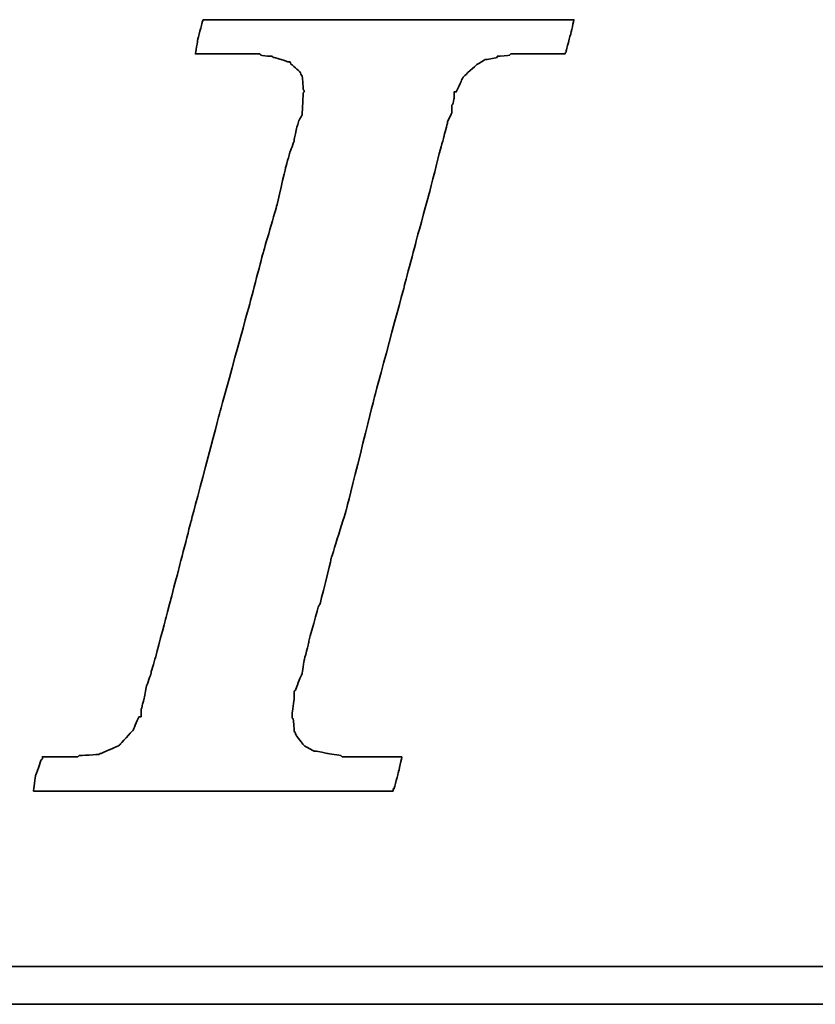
# Model space of a CAD drawing. Header units: millimetres. Extents: x 231 to 543, y 148 to 250.
# Tile 32 of 50: x 454.3 to 456.46, y 183.27 to 185.93. Entities that reach past the tile are written whole.
import ezdxf

# ---------------------------------------------------------------- set-up
doc = ezdxf.new("R2010")
doc.units = ezdxf.units.MM
doc.header["$LTSCALE"] = 0.1
doc.layers.add('DIM', color=4, linetype='CONTINUOUS')
doc.layers.add('layer 1', color=7, linetype='CONTINUOUS')

# ---------------------------------------------------------------- blocks, each defined once
blk = doc.blocks.new('TBI MOTION logo(完整正式版)')
at = {"layer": 'layer 1', "color": 22, "lineweight": 35}
for points, knots in [([(-40.59125, -7.94375), (-40.59125, -7.94375), (-40.97375, -7.94375), (-40.97375, -7.94375), (-40.97375, -7.94375), (-40.97375, -7.94375), (-41.38125, -7.94375), (-41.38125, -7.94375), (-41.38125, -7.94375), (-41.38125, -7.94375), (-41.54875, -7.94375), (-41.54875, -7.94375), (-41.54875, -7.94375), (-41.54875, -7.94375), (-41.59875, -7.94375), (-41.59875, -7.94375), (-41.59875, -7.94375), (-41.59875, -7.94375), (-41.88375, -7.94375), (-41.88375, -7.94375), (-41.88375, -7.94375), (-41.88375, -7.94375), (-41.90875, -7.91875), (-41.90875, -7.91875), (-41.90875, -7.91875), (-41.90875, -7.91875), (-42.19875, -7.87125), (-42.19875, -7.87125), (-42.19875, -7.87125), (-42.19875, -7.87125), (-42.43875, -7.82375), (-42.43875, -7.82375), (-42.43875, -7.82375), (-42.43875, -7.82375), (-42.45875, -7.82375), (-42.45875, -7.82375), (-42.45875, -7.82375), (-42.45875, -7.82375), (-42.48625, -7.82375), (-42.48625, -7.82375), (-42.48625, -7.82375), (-42.48625, -7.82375), (-42.67625, -7.72375), (-42.67625, -7.72375), (-42.67625, -7.72375), (-42.67625, -7.72375), (-42.70125, -7.70375), (-42.70125, -7.70375), (-42.70125, -7.70375), (-42.70125, -7.70375), (-42.72375, -7.67875), (-42.72375, -7.67875), (-42.72375, -7.67875), (-42.72375, -7.67875), (-42.86875, -7.48875), (-42.86875, -7.48875), (-42.86875, -7.48875), (-42.86875, -7.48875), (-42.89375, -7.43875), (-42.89375, -7.43875), (-42.89375, -7.43875), (-42.89375, -7.43875), (-42.91875, -7.38875), (-42.91875, -7.38875), (-42.91875, -7.38875), (-42.91875, -7.38875), (-42.93875, -7.12875), (-42.93875, -7.12875), (-42.93875, -7.12875), (-42.93875, -7.12875), (-42.96375, -7.10375), (-42.96375, -7.10375), (-42.96375, -7.10375), (-42.96375, -7.10375), (-42.96375, -7.05375), (-42.96375, -7.05375), (-42.96375, -7.05375), (-42.96375, -7.05375), (-42.96375, -7.00875), (-42.96375, -7.00875), (-42.96375, -7.00875), (-42.96375, -7.00875), (-42.91875, -6.69625), (-42.91875, -6.69625), (-42.91875, -6.69625), (-42.91875, -6.69625), (-42.91875, -6.62375), (-42.91875, -6.62375), (-42.91875, -6.62375), (-42.91875, -6.62375), (-42.91875, -6.59625), (-42.91875, -6.59625), (-42.91875, -6.59625), (-42.91875, -6.59625), (-42.91875, -6.57375), (-42.91875, -6.57375), (-42.91875, -6.57375), (-42.91875, -6.57375), (-42.91875, -6.52875), (-42.91875, -6.52875), (-42.91875, -6.52875), (-42.91875, -6.52875), (-42.89375, -6.50375), (-42.89375, -6.50375), (-42.89375, -6.50375), (-42.89375, -6.50375), (-42.84375, -6.38375), (-42.84375, -6.38375), (-42.84375, -6.38375), (-42.84375, -6.38375), (-42.84375, -6.35875), (-42.84375, -6.35875), (-42.84375, -6.35875), (-42.84375, -6.35875), (-42.74625, -6.14375), (-42.74625, -6.14375), (-42.74625, -6.14375), (-42.74625, -6.14375), (-42.70125, -5.85375), (-42.70125, -5.85375), (-42.70125, -5.85375), (-42.70125, -5.85375), (-42.60375, -5.47125), (-42.60375, -5.47125), (-42.60375, -5.47125), (-42.60375, -5.47125), (-42.60375, -5.44875), (-42.60375, -5.44875), (-42.60375, -5.44875), (-42.60375, -5.44875), (-42.38875, -4.67875), (-42.38875, -4.67875), (-42.38875, -4.67875), (-42.38875, -4.67875), (-42.36375, -4.65375), (-42.36375, -4.65375), (-42.36375, -4.65375), (-42.36375, -4.65375), (-42.12375, -3.69625), (-42.12375, -3.69625), (-42.12375, -3.69625), (-42.12375, -3.69625), (-42.12375, -3.67374), (-42.12375, -3.67374), (-42.12375, -3.67374), (-42.12375, -3.67374), (-41.78875, -2.59374), (-41.78875, -2.59374), (-41.78875, -2.59374), (-41.78875, -2.59374), (-41.18875, -0.19375), (-41.18875, -0.19375), (-41.18875, -0.19375), (-41.18875, -0.19375), (-40.54375, 2.20624), (-40.54375, 2.20624), (-40.54375, 2.20624), (-40.54375, 2.20624), (-40.25375, 3.30875), (-40.25375, 3.30875), (-40.25375, 3.30875), (-40.25375, 3.30875), (-39.98875, 4.27125), (-39.98875, 4.27125), (-39.98875, 4.27125), (-39.98875, 4.27125), (-39.77375, 5.13125), (-39.77375, 5.13125), (-39.77375, 5.13125), (-39.77375, 5.13125), (-39.67875, 5.47125), (-39.67875, 5.47125), (-39.67875, 5.47125), (-39.67875, 5.47125), (-39.60375, 5.75625), (-39.60375, 5.75625), (-39.60375, 5.75625), (-39.60375, 5.75625), (-39.60375, 5.78125), (-39.60375, 5.78125), (-39.60375, 5.78125), (-39.60375, 5.78125), (-39.50875, 5.97125), (-39.50875, 5.97125), (-39.50875, 5.97125), (-39.50875, 5.97125), (-39.50875, 6.13875), (-39.50875, 6.13875), (-39.50875, 6.13875), (-39.50875, 6.13875), (-39.48625, 6.16625), (-39.48625, 6.16625), (-39.48625, 6.16625), (-39.48625, 6.16625), (-39.46125, 6.28625), (-39.46125, 6.28625), (-39.46125, 6.28625), (-39.46125, 6.28625), (-39.46125, 6.42625), (-39.46125, 6.42625), (-39.46125, 6.42625), (-39.46125, 6.42625), (-39.41375, 6.42625), (-39.41375, 6.42625), (-39.41375, 6.42625), (-39.41375, 6.42625), (-39.29375, 6.69125), (-39.29375, 6.69125), (-39.29375, 6.69125), (-39.29375, 6.69125), (-39.26875, 6.74125), (-39.26875, 6.74125), (-39.26875, 6.74125), (-39.26875, 6.74125), (-39.24375, 6.76625), (-39.24375, 6.76625), (-39.24375, 6.76625), (-39.24375, 6.76625), (-38.98375, 7.00624), (-38.98375, 7.00624), (-38.98375, 7.00624), (-38.98375, 7.00624), (-38.95625, 7.02624), (-38.95625, 7.02624), (-38.95625, 7.02624), (-38.95625, 7.02624), (-38.78875, 7.12624), (-38.78875, 7.12624), (-38.78875, 7.12624), (-38.78875, 7.12624), (-38.76375, 7.12624), (-38.76375, 7.12624), (-38.76375, 7.12624), (-38.76375, 7.12624), (-38.74375, 7.12624), (-38.74375, 7.12624), (-38.74375, 7.12624), (-38.74375, 7.12624), (-38.52875, 7.17125), (-38.52875, 7.17125), (-38.52875, 7.17125), (-38.52875, 7.17125), (-38.52875, 7.19624), (-38.52875, 7.19624), (-38.52875, 7.19624), (-38.52875, 7.19624), (-38.50375, 7.19624), (-38.50375, 7.19624), (-38.50375, 7.19624), (-38.50375, 7.19624), (-38.26125, 7.21875), (-38.26125, 7.21875), (-38.26125, 7.21875), (-38.26125, 7.21875), (-38.23875, 7.24624), (-38.23875, 7.24624), (-38.23875, 7.24624), (-38.23875, 7.24624), (-38.21625, 7.24624), (-38.21625, 7.24624), (-38.21625, 7.24624), (-38.21625, 7.24624), (-38.18875, 7.24624), (-38.18875, 7.24624), (-38.18875, 7.24624), (-38.18875, 7.24624), (-37.90375, 7.24624), (-37.90375, 7.24624), (-37.90375, 7.24624), (-37.90375, 7.24624), (-37.85375, 7.24624), (-37.85375, 7.24624), (-37.85375, 7.24624), (-37.85375, 7.24624), (-37.75875, 7.24624), (-37.75875, 7.24624), (-37.75875, 7.24624), (-37.75875, 7.24624), (-37.42375, 7.24624), (-37.42375, 7.24624), (-37.42375, 7.24624), (-37.42375, 7.24624), (-37.08875, 7.24624), (-37.08875, 7.24624), (-37.08875, 7.24624), (-37.08875, 7.24624), (-37.06375, 7.24624), (-37.06375, 7.24624), (-37.06375, 7.24624), (-37.06375, 7.24624), (-37.06375, 7.26624), (-37.06375, 7.26624), (-37.06375, 7.26624), (-37.06375, 7.26624), (-37.03875, 7.29125), (-37.03875, 7.29125), (-37.03875, 7.29125), (-37.03875, 7.29125), (-37.03875, 7.31625), (-37.03875, 7.31625), (-37.03875, 7.31625), (-37.03875, 7.31625), (-36.94125, 7.67625), (-36.94125, 7.67625), (-36.94125, 7.67625), (-36.94125, 7.67625), (-36.86875, 7.98625), (-36.86875, 7.98625), (-36.86875, 7.98625), (-36.86875, 7.98625), (-36.98875, 7.98625), (-36.98875, 7.98625), (-36.98875, 7.98625), (-36.98875, 7.98625), (-37.42375, 7.98625), (-37.42375, 7.98625), (-37.42375, 7.98625), (-37.42375, 7.98625), (-37.94875, 7.98625), (-37.94875, 7.98625), (-37.94875, 7.98625), (-37.94875, 7.98625), (-38.57375, 7.98625), (-38.57375, 7.98625), (-38.57375, 7.98625), (-38.57375, 7.98625), (-39.29375, 7.98625), (-39.29375, 7.98625), (-39.29375, 7.98625), (-39.29375, 7.98625), (-40.82875, 7.98625), (-40.82875, 7.98625), (-40.82875, 7.98625), (-40.82875, 7.98625), (-42.36375, 7.98625), (-42.36375, 7.98625), (-42.36375, 7.98625), (-42.36375, 7.98625), (-43.08375, 7.98625), (-43.08375, 7.98625), (-43.08375, 7.98625), (-43.08375, 7.98625), (-43.70875, 7.98625), (-43.70875, 7.98625), (-43.70875, 7.98625), (-43.70875, 7.98625), (-44.23375, 7.98625), (-44.23375, 7.98625), (-44.23375, 7.98625), (-44.23375, 7.98625), (-44.66875, 7.98625), (-44.66875, 7.98625), (-44.66875, 7.98625), (-44.66875, 7.98625), (-44.88375, 7.98625), (-44.88375, 7.98625), (-44.88375, 7.98625), (-44.88375, 7.98625), (-44.90875, 7.94125), (-44.90875, 7.94125), (-44.90875, 7.94125), (-44.90875, 7.94125), (-44.90875, 7.91625), (-44.90875, 7.91625), (-44.90875, 7.91625), (-44.90875, 7.91625), (-45.00375, 7.55625), (-45.00375, 7.55625), (-45.00375, 7.55625), (-45.00375, 7.55625), (-45.05375, 7.24624), (-45.05375, 7.24624), (-45.05375, 7.24624), (-45.05375, 7.24624), (-44.61875, 7.24624), (-44.61875, 7.24624), (-44.61875, 7.24624), (-44.61875, 7.24624), (-44.11375, 7.24624), (-44.11375, 7.24624), (-44.11375, 7.24624), (-44.11375, 7.24624), (-43.99375, 7.24624), (-43.99375, 7.24624), (-43.99375, 7.24624), (-43.99375, 7.24624), (-43.94625, 7.24624), (-43.94625, 7.24624), (-43.94625, 7.24624), (-43.94625, 7.24624), (-43.92374, 7.24624), (-43.92374, 7.24624), (-43.92374, 7.24624), (-43.92374, 7.24624), (-43.65875, 7.24624), (-43.65875, 7.24624), (-43.65875, 7.24624), (-43.65875, 7.24624), (-43.63875, 7.21875), (-43.63875, 7.21875), (-43.63875, 7.21875), (-43.63875, 7.21875), (-43.46875, 7.19624), (-43.46875, 7.19624), (-43.46875, 7.19624), (-43.46875, 7.19624), (-43.39875, 7.19624), (-43.39875, 7.19624), (-43.39875, 7.19624), (-43.39875, 7.19624), (-43.37125, 7.17125), (-43.37125, 7.17125), (-43.37125, 7.17125), (-43.37125, 7.17125), (-43.34875, 7.17125), (-43.34875, 7.17125), (-43.34875, 7.17125), (-43.34875, 7.17125), (-43.20375, 7.12624), (-43.20375, 7.12624), (-43.20375, 7.12624), (-43.20375, 7.12624), (-43.05875, 7.07624), (-43.05875, 7.07624), (-43.05875, 7.07624), (-43.05875, 7.07624), (-43.01375, 7.07624), (-43.01375, 7.07624), (-43.01375, 7.07624), (-43.01375, 7.07624), (-42.98875, 7.02624), (-42.98875, 7.02624), (-42.98875, 7.02624), (-42.98875, 7.02624), (-42.79875, 6.86125), (-42.79875, 6.86125), (-42.79875, 6.86125), (-42.79875, 6.86125), (-42.77375, 6.81125), (-42.77375, 6.81125), (-42.77375, 6.81125), (-42.77375, 6.81125), (-42.74625, 6.76625), (-42.74625, 6.76625), (-42.74625, 6.76625), (-42.74625, 6.76625), (-42.72375, 6.47625), (-42.72375, 6.47625), (-42.72375, 6.47625), (-42.72375, 6.47625), (-42.70125, 6.45124), (-42.70125, 6.45124), (-42.70125, 6.45124), (-42.70125, 6.45124), (-42.70125, 6.42625), (-42.70125, 6.42625), (-42.70125, 6.42625), (-42.70125, 6.42625), (-42.72375, 6.40625), (-42.72375, 6.40625), (-42.72375, 6.40625), (-42.72375, 6.40625), (-42.74625, 5.97125), (-42.74625, 5.97125), (-42.74625, 5.97125), (-42.74625, 5.97125), (-42.74625, 5.94625), (-42.74625, 5.94625), (-42.74625, 5.94625), (-42.74625, 5.94625), (-42.74625, 5.92625), (-42.74625, 5.92625), (-42.74625, 5.92625), (-42.74625, 5.92625), (-42.77375, 5.87625), (-42.77375, 5.87625), (-42.77375, 5.87625), (-42.77375, 5.87625), (-42.81875, 5.80625), (-42.81875, 5.80625), (-42.81875, 5.80625), (-42.81875, 5.80625), (-42.86875, 5.63625), (-42.86875, 5.63625), (-42.86875, 5.63625), (-42.86875, 5.63625), (-42.91875, 5.39625), (-42.91875, 5.39625), (-42.91875, 5.39625), (-42.91875, 5.39625), (-42.91875, 5.37124), (-42.91875, 5.37124), (-42.91875, 5.37124), (-42.91875, 5.37124), (-43.01375, 5.10874), (-43.01375, 5.10874), (-43.01375, 5.10874), (-43.01375, 5.10874), (-43.10875, 4.77124), (-43.10875, 4.77124), (-43.10875, 4.77124), (-43.10875, 4.77124), (-43.29875, 3.95625), (-43.29875, 3.95625), (-43.29875, 3.95625), (-43.29875, 3.95625), (-43.58875, 2.95125), (-43.58875, 2.95125), (-43.58875, 2.95125), (-43.58875, 2.95125), (-43.87375, 1.87125), (-43.87375, 1.87125), (-43.87375, 1.87125), (-43.87375, 1.87125), (-44.52625, -0.50374), (-44.52625, -0.50374), (-44.52625, -0.50374), (-44.52625, -0.50374), (-45.14875, -2.85375), (-45.14875, -2.85375), (-45.14875, -2.85375), (-45.14875, -2.85375), (-45.43375, -3.95875), (-45.43375, -3.95875), (-45.43375, -3.95875), (-45.43375, -3.95875), (-45.69875, -4.96875), (-45.69875, -4.96875), (-45.69875, -4.96875), (-45.69875, -4.96875), (-45.91375, -5.78375), (-45.91375, -5.78375), (-45.91375, -5.78375), (-45.91375, -5.78375), (-46.01375, -6.11875), (-46.01375, -6.11875), (-46.01375, -6.11875), (-46.01375, -6.11875), (-46.01375, -6.14375), (-46.01375, -6.14375), (-46.01375, -6.14375), (-46.01375, -6.14375), (-46.10875, -6.40875), (-46.10875, -6.40875), (-46.10875, -6.40875), (-46.10875, -6.40875), (-46.15375, -6.64875), (-46.15375, -6.64875), (-46.15375, -6.64875), (-46.15375, -6.64875), (-46.20375, -6.83875), (-46.20375, -6.83875), (-46.20375, -6.83875), (-46.20375, -6.83875), (-46.22875, -6.93375), (-46.22875, -6.93375), (-46.22875, -6.93375), (-46.22875, -6.93375), (-46.22875, -7.07875), (-46.22875, -7.07875), (-46.22875, -7.07875), (-46.22875, -7.07875), (-46.27375, -7.07875), (-46.27375, -7.07875), (-46.27375, -7.07875), (-46.27375, -7.07875), (-46.39375, -7.34375), (-46.39375, -7.34375), (-46.39375, -7.34375), (-46.39375, -7.34375), (-46.39375, -7.36875), (-46.39375, -7.36875), (-46.39375, -7.36875), (-46.39375, -7.36875), (-46.42125, -7.38875), (-46.42125, -7.38875), (-46.42125, -7.38875), (-46.42125, -7.38875), (-46.68375, -7.67875), (-46.68375, -7.67875), (-46.68375, -7.67875), (-46.68375, -7.67875), (-46.70875, -7.70375), (-46.70875, -7.70375), (-46.70875, -7.70375), (-46.70875, -7.70375), (-46.75375, -7.72375), (-46.75375, -7.72375), (-46.75375, -7.72375), (-46.75375, -7.72375), (-47.08875, -7.87125), (-47.08875, -7.87125), (-47.08875, -7.87125), (-47.08875, -7.87125), (-47.11625, -7.87125), (-47.11625, -7.87125), (-47.11625, -7.87125), (-47.11625, -7.87125), (-47.13875, -7.89375), (-47.13875, -7.89375), (-47.13875, -7.89375), (-47.13875, -7.89375), (-47.56875, -7.91875), (-47.56875, -7.91875), (-47.56875, -7.91875), (-47.56875, -7.91875), (-47.59625, -7.94375), (-47.59625, -7.94375), (-47.59625, -7.94375), (-47.59625, -7.94375), (-47.64375, -7.94375), (-47.64375, -7.94375), (-47.64375, -7.94375), (-47.64375, -7.94375), (-47.73625, -7.94375), (-47.73625, -7.94375), (-47.73625, -7.94375), (-47.73625, -7.94375), (-48.07375, -7.94375), (-48.07375, -7.94375), (-48.07375, -7.94375), (-48.07375, -7.94375), (-48.36125, -7.94375), (-48.36125, -7.94375), (-48.36125, -7.94375), (-48.36125, -7.94375), (-48.36125, -7.96625), (-48.36125, -7.96625), (-48.36125, -7.96625), (-48.36125, -7.96625), (-48.36125, -7.99125), (-48.36125, -7.99125), (-48.36125, -7.99125), (-48.36125, -7.99125), (-48.38875, -8.01375), (-48.38875, -8.01375), (-48.38875, -8.01375), (-48.38875, -8.01375), (-48.50875, -8.34875), (-48.50875, -8.34875), (-48.50875, -8.34875), (-48.50875, -8.34875), (-48.55375, -8.68625), (-48.55375, -8.68625), (-48.55375, -8.68625), (-48.55375, -8.68625), (-48.45875, -8.68625), (-48.45875, -8.68625), (-48.45875, -8.68625), (-48.45875, -8.68625), (-48.07375, -8.68625), (-48.07375, -8.68625), (-48.07375, -8.68625), (-48.07375, -8.68625), (-47.52375, -8.68625), (-47.52375, -8.68625), (-47.52375, -8.68625), (-47.52375, -8.68625), (-46.92375, -8.68625), (-46.92375, -8.68625), (-46.92375, -8.68625), (-46.92375, -8.68625), (-46.25375, -8.68625), (-46.25375, -8.68625), (-46.25375, -8.68625), (-46.25375, -8.68625), (-46.20375, -8.68625), (-46.20375, -8.68625), (-46.20375, -8.68625), (-46.20375, -8.68625), (-44.71375, -8.68625), (-44.71375, -8.68625), (-44.71375, -8.68625), (-44.71375, -8.68625), (-43.22875, -8.68625), (-43.22875, -8.68625), (-43.22875, -8.68625), (-43.22875, -8.68625), (-42.55875, -8.68625), (-42.55875, -8.68625), (-42.55875, -8.68625), (-42.55875, -8.68625), (-42.50875, -8.68625), (-42.50875, -8.68625), (-42.50875, -8.68625), (-42.50875, -8.68625), (-41.93375, -8.68625), (-41.93375, -8.68625), (-41.93375, -8.68625), (-41.93375, -8.68625), (-41.38125, -8.68625), (-41.38125, -8.68625), (-41.38125, -8.68625), (-41.38125, -8.68625), (-40.97375, -8.68625), (-40.97375, -8.68625), (-40.97375, -8.68625), (-40.97375, -8.68625), (-40.78125, -8.68625), (-40.78125, -8.68625), (-40.78125, -8.68625), (-40.78125, -8.68625), (-40.78125, -8.63875), (-40.78125, -8.63875), (-40.78125, -8.63875), (-40.78125, -8.63875), (-40.75875, -8.63875), (-40.75875, -8.63875), (-40.75875, -8.63875), (-40.75875, -8.63875), (-40.66375, -8.27875), (-40.66375, -8.27875), (-40.66375, -8.27875), (-40.66375, -8.27875), (-40.59125, -7.94375), (-40.59125, -7.94375)], [0, 0, 0, 0, 0.00558659, 0.00558659, 0.00558659, 0.0055866, 0.01117318, 0.01117318, 0.01117318, 0.01117319, 0.01675978, 0.01675978, 0.01675978, 0.01675979, 0.02234637, 0.02234637, 0.02234637, 0.02234638, 0.02793296, 0.02793296, 0.02793296, 0.02793297, 0.03351955, 0.03351955, 0.03351955, 0.03351956, 0.03910615, 0.03910615, 0.03910615, 0.03910616, 0.04469274, 0.04469274, 0.04469274, 0.04469275, 0.05027933, 0.05027933, 0.05027933, 0.05027934, 0.05586592, 0.05586592, 0.05586592, 0.05586593, 0.06145251, 0.06145251, 0.06145251, 0.06145252, 0.06703911, 0.06703911, 0.06703911, 0.06703912, 0.0726257, 0.0726257, 0.0726257, 0.07262571, 0.07821229, 0.07821229, 0.07821229, 0.0782123, 0.08379888, 0.08379888, 0.08379888, 0.08379889, 0.08938547, 0.08938547, 0.08938547, 0.08938548, 0.09497207, 0.09497207, 0.09497207, 0.09497208, 0.10055866, 0.10055866, 0.10055866, 0.10055867, 0.10614525, 0.10614525, 0.10614525, 0.10614526, 0.11173184, 0.11173184, 0.11173184, 0.11173185, 0.11731844, 0.11731844, 0.11731844, 0.11731845, 0.12290503, 0.12290503, 0.12290503, 0.12290504, 0.12849162, 0.12849162, 0.12849162, 0.12849163, 0.13407821, 0.13407821, 0.13407821, 0.13407822, 0.1396648, 0.1396648, 0.1396648, 0.13966481, 0.1452514, 0.1452514, 0.1452514, 0.14525141, 0.15083799, 0.15083799, 0.15083799, 0.150838, 0.15642458, 0.15642458, 0.15642458, 0.15642459, 0.16201117, 0.16201117, 0.16201117, 0.16201118, 0.16759777, 0.16759777, 0.16759777, 0.16759778, 0.17318436, 0.17318436, 0.17318436, 0.17318437, 0.17877095, 0.17877095, 0.17877095, 0.17877096, 0.18435754, 0.18435754, 0.18435754, 0.18435755, 0.18994413, 0.18994413, 0.18994413, 0.18994414, 0.19553073, 0.19553073, 0.19553073, 0.19553074, 0.20111732, 0.20111732, 0.20111732, 0.20111733, 0.20670391, 0.20670391, 0.20670391, 0.20670392, 0.2122905, 0.2122905, 0.2122905, 0.21229051, 0.21787709, 0.21787709, 0.21787709, 0.2178771, 0.22346369, 0.22346369, 0.22346369, 0.2234637, 0.22905028, 0.22905028, 0.22905028, 0.22905029, 0.23463687, 0.23463687, 0.23463687, 0.23463688, 0.24022346, 0.24022346, 0.24022346, 0.24022347, 0.24581006, 0.24581006, 0.24581006, 0.24581007, 0.25139665, 0.25139665, 0.25139665, 0.25139666, 0.25698324, 0.25698324, 0.25698324, 0.25698325, 0.26256983, 0.26256983, 0.26256983, 0.26256984, 0.26815642, 0.26815642, 0.26815642, 0.26815643, 0.27374302, 0.27374302, 0.27374302, 0.27374303, 0.27932961, 0.27932961, 0.27932961, 0.27932962, 0.2849162, 0.2849162, 0.2849162, 0.28491621, 0.29050279, 0.29050279, 0.29050279, 0.2905028, 0.29608939, 0.29608939, 0.29608939, 0.2960894, 0.30167598, 0.30167598, 0.30167598, 0.30167599, 0.30726257, 0.30726257, 0.30726257, 0.30726258, 0.31284916, 0.31284916, 0.31284916, 0.31284917, 0.31843575, 0.31843575, 0.31843575, 0.31843576, 0.32402235, 0.32402235, 0.32402235, 0.32402236, 0.32960894, 0.32960894, 0.32960894, 0.32960895, 0.33519553, 0.33519553, 0.33519553, 0.33519554, 0.34078212, 0.34078212, 0.34078212, 0.34078213, 0.34636872, 0.34636872, 0.34636872, 0.34636873, 0.35195531, 0.35195531, 0.35195531, 0.35195532, 0.3575419, 0.3575419, 0.3575419, 0.35754191, 0.36312849, 0.36312849, 0.36312849, 0.3631285, 0.36871508, 0.36871508, 0.36871508, 0.36871509, 0.37430168, 0.37430168, 0.37430168, 0.37430169, 0.37988827, 0.37988827, 0.37988827, 0.37988828, 0.38547486, 0.38547486, 0.38547486, 0.38547487, 0.39106145, 0.39106145, 0.39106145, 0.39106146, 0.39664804, 0.39664804, 0.39664804, 0.39664805, 0.40223464, 0.40223464, 0.40223464, 0.40223465, 0.40782123, 0.40782123, 0.40782123, 0.40782124, 0.41340782, 0.41340782, 0.41340782, 0.41340783, 0.41899441, 0.41899441, 0.41899441, 0.41899442, 0.42458101, 0.42458101, 0.42458101, 0.42458102, 0.4301676, 0.4301676, 0.4301676, 0.43016761, 0.43575419, 0.43575419, 0.43575419, 0.4357542, 0.44134078, 0.44134078, 0.44134078, 0.44134079, 0.44692737, 0.44692737, 0.44692737, 0.44692738, 0.45251397, 0.45251397, 0.45251397, 0.45251398, 0.45810056, 0.45810056, 0.45810056, 0.45810057, 0.46368715, 0.46368715, 0.46368715, 0.46368716, 0.46927374, 0.46927374, 0.46927374, 0.46927375, 0.47486034, 0.47486034, 0.47486034, 0.47486035, 0.48044693, 0.48044693, 0.48044693, 0.48044694, 0.48603352, 0.48603352, 0.48603352, 0.48603353, 0.49162011, 0.49162011, 0.49162011, 0.49162012, 0.4972067, 0.4972067, 0.4972067, 0.49720671, 0.5027933, 0.5027933, 0.5027933, 0.50279331, 0.50837989, 0.50837989, 0.50837989, 0.5083799, 0.51396648, 0.51396648, 0.51396648, 0.51396649, 0.51955307, 0.51955307, 0.51955307, 0.51955308, 0.52513966, 0.52513966, 0.52513966, 0.52513967, 0.53072626, 0.53072626, 0.53072626, 0.53072627, 0.53631285, 0.53631285, 0.53631285, 0.53631286, 0.54189944, 0.54189944, 0.54189944, 0.54189945, 0.54748603, 0.54748603, 0.54748603, 0.54748604, 0.55307263, 0.55307263, 0.55307263, 0.55307264, 0.55865922, 0.55865922, 0.55865922, 0.55865923, 0.56424581, 0.56424581, 0.56424581, 0.56424582, 0.5698324, 0.5698324, 0.5698324, 0.56983241, 0.57541899, 0.57541899, 0.57541899, 0.575419, 0.58100559, 0.58100559, 0.58100559, 0.5810056, 0.58659218, 0.58659218, 0.58659218, 0.58659219, 0.59217877, 0.59217877, 0.59217877, 0.59217878, 0.59776536, 0.59776536, 0.59776536, 0.59776537, 0.60335196, 0.60335196, 0.60335196, 0.60335197, 0.60893855, 0.60893855, 0.60893855, 0.60893856, 0.61452514, 0.61452514, 0.61452514, 0.61452515, 0.62011173, 0.62011173, 0.62011173, 0.62011174, 0.62569832, 0.62569832, 0.62569832, 0.62569833, 0.63128492, 0.63128492, 0.63128492, 0.63128493, 0.63687151, 0.63687151, 0.63687151, 0.63687152, 0.6424581, 0.6424581, 0.6424581, 0.64245811, 0.64804469, 0.64804469, 0.64804469, 0.6480447, 0.65363128, 0.65363128, 0.65363128, 0.65363129, 0.65921788, 0.65921788, 0.65921788, 0.65921789, 0.66480447, 0.66480447, 0.66480447, 0.66480448, 0.67039106, 0.67039106, 0.67039106, 0.67039107, 0.67597765, 0.67597765, 0.67597765, 0.67597766, 0.68156425, 0.68156425, 0.68156425, 0.68156426, 0.68715084, 0.68715084, 0.68715084, 0.68715085, 0.69273743, 0.69273743, 0.69273743, 0.69273744, 0.69832402, 0.69832402, 0.69832402, 0.69832403, 0.70391061, 0.70391061, 0.70391061, 0.70391062, 0.70949721, 0.70949721, 0.70949721, 0.70949722, 0.7150838, 0.7150838, 0.7150838, 0.71508381, 0.72067039, 0.72067039, 0.72067039, 0.7206704, 0.72625698, 0.72625698, 0.72625698, 0.72625699, 0.73184358, 0.73184358, 0.73184358, 0.73184359, 0.73743017, 0.73743017, 0.73743017, 0.73743018, 0.74301676, 0.74301676, 0.74301676, 0.74301677, 0.74860335, 0.74860335, 0.74860335, 0.74860336, 0.75418994, 0.75418994, 0.75418994, 0.75418995, 0.75977654, 0.75977654, 0.75977654, 0.75977655, 0.76536313, 0.76536313, 0.76536313, 0.76536314, 0.77094972, 0.77094972, 0.77094972, 0.77094973, 0.77653631, 0.77653631, 0.77653631, 0.77653632, 0.78212291, 0.78212291, 0.78212291, 0.78212292, 0.7877095, 0.7877095, 0.7877095, 0.78770951, 0.79329609, 0.79329609, 0.79329609, 0.7932961, 0.79888268, 0.79888268, 0.79888268, 0.79888269, 0.80446927, 0.80446927, 0.80446927, 0.80446928, 0.81005587, 0.81005587, 0.81005587, 0.81005588, 0.81564246, 0.81564246, 0.81564246, 0.81564247, 0.82122905, 0.82122905, 0.82122905, 0.82122906, 0.82681564, 0.82681564, 0.82681564, 0.82681565, 0.83240223, 0.83240223, 0.83240223, 0.83240224, 0.83798883, 0.83798883, 0.83798883, 0.83798884, 0.84357542, 0.84357542, 0.84357542, 0.84357543, 0.84916201, 0.84916201, 0.84916201, 0.84916202, 0.8547486, 0.8547486, 0.8547486, 0.85474861, 0.8603352, 0.8603352, 0.8603352, 0.86033521, 0.86592179, 0.86592179, 0.86592179, 0.8659218, 0.87150838, 0.87150838, 0.87150838, 0.87150839, 0.87709497, 0.87709497, 0.87709497, 0.87709498, 0.88268156, 0.88268156, 0.88268156, 0.88268157, 0.88826816, 0.88826816, 0.88826816, 0.88826817, 0.89385475, 0.89385475, 0.89385475, 0.89385476, 0.89944134, 0.89944134, 0.89944134, 0.89944135, 0.90502793, 0.90502793, 0.90502793, 0.90502794, 0.91061453, 0.91061453, 0.91061453, 0.91061454, 0.91620112, 0.91620112, 0.91620112, 0.91620113, 0.92178771, 0.92178771, 0.92178771, 0.92178772, 0.9273743, 0.9273743, 0.9273743, 0.92737431, 0.93296089, 0.93296089, 0.93296089, 0.9329609, 0.93854749, 0.93854749, 0.93854749, 0.9385475, 0.94413408, 0.94413408, 0.94413408, 0.94413409, 0.94972067, 0.94972067, 0.94972067, 0.94972068, 0.95530726, 0.95530726, 0.95530726, 0.95530727, 0.96089385, 0.96089385, 0.96089385, 0.96089386, 0.96648045, 0.96648045, 0.96648045, 0.96648046, 0.97206704, 0.97206704, 0.97206704, 0.97206705, 0.97765363, 0.97765363, 0.97765363, 0.97765364, 0.98324022, 0.98324022, 0.98324022, 0.98324023, 0.98882682, 0.98882682, 0.98882682, 0.98882683, 0.99441341, 0.99441341, 0.99441341, 0.99441342, 1, 1, 1, 1]), ([(75.90875, -9.47875), (75.90875, -9.47875), (75.90875, -12.28625), (75.90875, -12.28625), (75.90875, -12.28625), (75.90875, -12.28625), (75.90875, -12.47875), (75.90875, -12.47875), (75.90875, -12.47875), (75.90875, -12.47875), (75.71625, -12.47875), (75.71625, -12.47875), (75.71625, -12.47875), (75.71625, -12.47875), (-88.32875, -12.47875), (-88.32875, -12.47875), (-88.32875, -12.47875), (-88.32875, -12.47875), (-88.32875, -13.29375), (-88.32875, -13.29375), (-88.32875, -13.29375), (-88.32875, -13.29375), (82.89125, -13.29375), (82.89125, -13.29375), (82.89125, -13.29375), (82.89125, -13.29375), (75.90875, -9.47875), (75.90875, -9.47875)], [0, 0, 0, 0, 0.14285714, 0.14285714, 0.14285714, 0.14285715, 0.28571429, 0.28571429, 0.28571429, 0.2857143, 0.42857143, 0.42857143, 0.42857143, 0.42857144, 0.57142857, 0.57142857, 0.57142857, 0.57142858, 0.71428571, 0.71428571, 0.71428571, 0.71428572, 0.85714286, 0.85714286, 0.85714286, 0.85714287, 1, 1, 1, 1])]:
    blk.add_open_spline(points, degree=3, knots=knots, dxfattribs=at)

msp = doc.modelspace()

# ---------------------------------------------------------------- block references
at = {"layer": 'DIM', "color": 0, "xscale": 0.1250977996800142, "yscale": 0.1250977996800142, "zscale": 0.1250977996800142}
msp.add_blockref('TBI MOTION logo(完整正式版)', (460.4148, 184.9333), dxfattribs=at)

doc.saveas('drawing.dxf')
